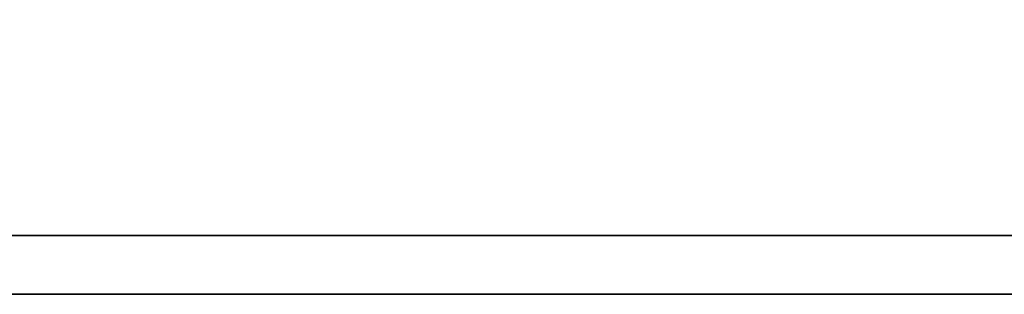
# Model space of a CAD drawing. Header units: millimetres. Extents: x 7 to 901, y 244 to 579.
# Tile 32 of 51: x 707.44 to 711.18, y 346.55 to 347.6. Entities that reach past the tile are written whole.
import ezdxf

# ---------------------------------------------------------------- set-up
doc = ezdxf.new("R2010")
doc.units = ezdxf.units.MM
doc.layers.add('DIM', color=4, linetype='CONTINUOUS')
doc.layers.add('layer 1', color=7, linetype='CONTINUOUS')

# ---------------------------------------------------------------- blocks, each defined once
blk = doc.blocks.new('TBI MOTION logo(完整正式版)')
at = {"layer": 'layer 1', "color": 22, "lineweight": 35}
blk.add_open_spline([(75.90875, -9.47875), (75.90875, -9.47875), (75.90875, -12.28625), (75.90875, -12.28625), (75.90875, -12.28625), (75.90875, -12.28625), (75.90875, -12.47875), (75.90875, -12.47875), (75.90875, -12.47875), (75.90875, -12.47875), (75.71625, -12.47875), (75.71625, -12.47875), (75.71625, -12.47875), (75.71625, -12.47875), (-88.32874999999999, -12.47875), (-88.32874999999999, -12.47875), (-88.32874999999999, -12.47875), (-88.32874999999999, -12.47875), (-88.32874999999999, -13.29375), (-88.32874999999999, -13.29375), (-88.32874999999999, -13.29375), (-88.32874999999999, -13.29375), (82.89125, -13.29375), (82.89125, -13.29375), (82.89125, -13.29375), (82.89125, -13.29375), (75.90875, -9.47875), (75.90875, -9.47875)], degree=3, knots=[0, 0, 0, 0, 0.1428571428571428, 0.1428571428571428, 0.1428571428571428, 0.1428571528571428, 0.2857142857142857, 0.2857142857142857, 0.2857142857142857, 0.2857142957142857, 0.4285714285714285, 0.4285714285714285, 0.4285714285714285, 0.4285714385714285, 0.5714285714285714, 0.5714285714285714, 0.5714285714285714, 0.5714285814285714, 0.7142857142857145, 0.7142857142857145, 0.7142857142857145, 0.7142857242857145, 0.8571428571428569, 0.8571428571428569, 0.8571428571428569, 0.8571428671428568, 1, 1, 1, 1], dxfattribs=at)

msp = doc.modelspace()

# ---------------------------------------------------------------- block references
at = {"layer": 'DIM', "color": 7, "xscale": 0.2736514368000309, "yscale": 0.2736514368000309, "zscale": 0.2736514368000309}
msp.add_blockref('TBI MOTION logo(完整正式版)', (717.4542818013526, 350.1926163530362), dxfattribs=at)

doc.saveas('drawing.dxf')
